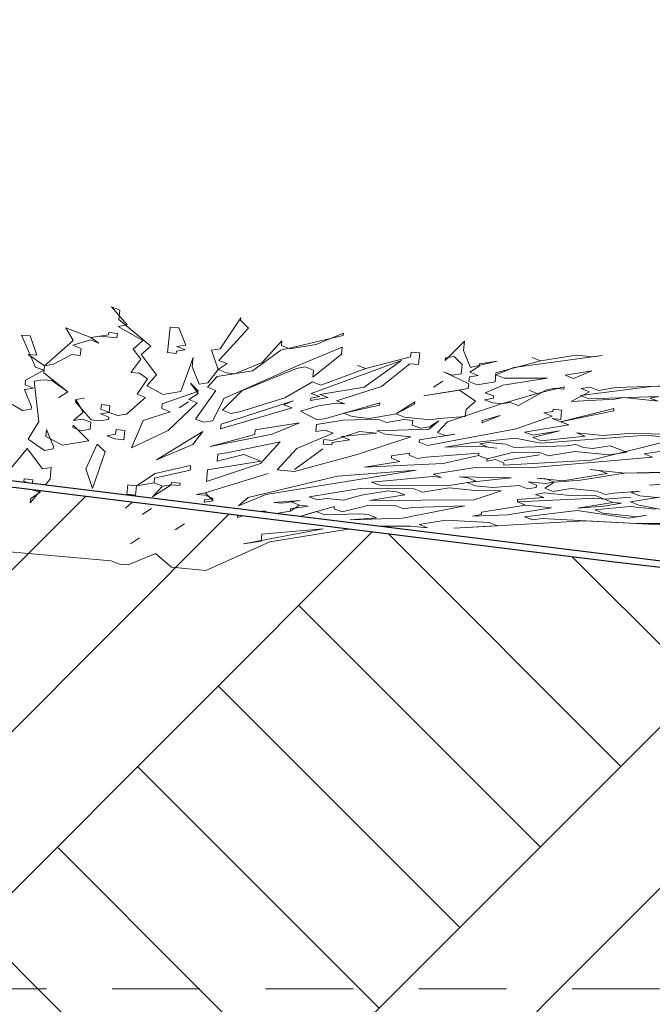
# Model space of a CAD drawing. Header units: millimetres. Extents: x 208545 to 5957542, y -593447 to 257160.
# Tile 55 of 60: x 5949443 to 5950165, y -590275 to -589151. Entities that reach past the tile are written whole.
import ezdxf

# ---------------------------------------------------------------- set-up
doc = ezdxf.new("R2010")
doc.units = ezdxf.units.MM
doc.header["$MEASUREMENT"] = 0
doc.linetypes.add('Przerywana KRÓTKA', pattern=[175, 100, -75])
doc.linetypes.add('Wipeout_Contour', pattern=[1000, 0, -1000])
for name, color, linetype, lineweight in [('Opisy - Etykiety_Nr_pióra__1', 7, 'Continuous', 13), ('Sytuacja - Teren_Nr_pióra__1', 7, 'Continuous', 13), ('Sytuacja - Teren_Nr_pióra__101', 252, 'Continuous', 5), ('Sytuacja - Teren_Nr_pióra__21', 7, 'Continuous', 25), ('Wnętrze - Umeblowanie_Nr_pióra__2', 8, 'Continuous', 13)]:
    doc.layers.add(name, color=color, linetype=linetype, lineweight=lineweight)
doc.layers.add('Sytuacja - Teren', color=7, linetype='Continuous')
doc.layers.add('Wnętrze - Umeblowanie', color=7, linetype='Continuous')
doc.dimstyles.new('STYL_AUTOMATYCZNY__3', dxfattribs={"dimtxt": 0.18, "dimasz": 364.8, "dimexe": 0.18, "dimexo": 0.0625, "dimgap": 0, "dimtad": 0, "dimtih": 1, "dimtoh": 1, "dimdec": 4, "dimzin": 0, "dimdsep": 46, "dimcen": 0.09, "dimadec": 0, "dimazin": 0, "dimtfac": 1, "dimtdec": 4, "dimtmove": 0, "dimatfit": 3, "dimldrblk": 'ARROWHEAD_11', "dimfxl": 1, "dimtolj": 1, "dimtzin": 0, "dimarcsym": 0})
pattern_1 = [(45, (5682170.8, -588257), (-275.77163, 275.77163), []), (45, (5682078.9, -588165.1), (-551.5433, 551.5433), []), (45, (5681986.94, -588073.15), (-551.5433, 551.5433), []), (135, (5681895.02, -587981.22), (91.92388, 91.92388), [390, -390])]

# ---------------------------------------------------------------- blocks, each defined once
blk = doc.blocks.new('Krzewy 27[13]_4', base_point=(5949710.1, -589788))
at = {"layer": 'Wnętrze - Umeblowanie_Nr_pióra__2', "color": 8, "linetype": 'Continuous', "lineweight": 13}
for p, q in [((5949557.4, -589482.3), (5949547.9, -589478.6)), ((5949547.9, -589478.6), (5949565.6, -589499.3)), ((5949556.3, -589492.9), (5949557.4, -589482.3)), ((5949592.8, -589523.6), (5949556.3, -589492.9)), ((5949695.5, -589491.3), (5949672, -589526.4)), ((5949695.2, -589493.9), (5949695.5, -589491.3)), ((5949524.4, -589513.8), (5949495.7, -589502.7)), ((5949495.7, -589502.7), (5949504.2, -589517)), ((5949565.6, -589499.3), (5949555.5, -589500.9)), ((5949555.5, -589500.9), (5949583.6, -589517.2)), ((5949615, -589501.7), (5949611.9, -589530.9)), ((5949624.8, -589502.7), (5949615, -589501.7)), ((5949632.7, -589522.3), (5949624.8, -589502.7)), ((5949670.6, -589539.7), (5949704.2, -589502.9)), ((5949704.2, -589502.9), (5949695.2, -589493.9)), ((5949455.1, -589511.7), (5949445.2, -589510.9)), ((5949445.2, -589510.9), (5949461.3, -589547.5)), ((5949462.7, -589533.9), (5949455.1, -589511.7)), ((5949544.6, -589510.5), (5949524.4, -589513.8)), ((5949524.4, -589513.8), (5949534.5, -589512.1)), ((5949533.6, -589520.1), (5949524.4, -589513.8)), ((5949534.5, -589512.1), (5949554.1, -589514.2)), ((5949544.8, -589507.8), (5949544.6, -589510.5)), ((5949554.7, -589508.9), (5949544.8, -589507.8)), ((5949554.1, -589514.2), (5949554.7, -589508.9)), ((5949741.3, -589528.2), (5949812.5, -589511.5)), ((5949812.8, -589508.8), (5949781.6, -589521.7)), ((5949812.5, -589511.5), (5949812.8, -589508.8)), ((5949504.2, -589517), (5949471.4, -589545.8)), ((5949503.6, -589522.3), (5949524.1, -589516.4)), ((5949513.2, -589526), (5949503.6, -589522.3)), ((5949512.3, -589534), (5949513.2, -589526)), ((5949524.1, -589516.4), (5949533.6, -589520.1)), ((5949583.6, -589517.2), (5949572.6, -589526.8)), ((5949572.6, -589526.8), (5949581.4, -589538.5)), ((5949581.9, -589533.2), (5949592.8, -589523.6)), ((5949622.6, -589524), (5949632.7, -589522.3)), ((5949632.1, -589527.6), (5949622.6, -589524)), ((5949672, -589526.4), (5949661.9, -589528)), ((5949742.4, -589517.6), (5949720, -589542.1)), ((5949741.8, -589522.9), (5949742.4, -589517.6)), ((5949751.4, -589526.6), (5949741.8, -589522.9)), ((5949781.6, -589521.7), (5949751.4, -589526.6)), ((5949811.1, -589524.8), (5949759.2, -589546.2)), ((5949810.3, -589532.7), (5949811.1, -589524.8)), ((5949950.8, -589517.8), (5949928.7, -589539.7)), ((5949949.7, -589528.4), (5949950.8, -589517.8)), ((5949471.4, -589545.8), (5949452.9, -589533.2)), ((5949452.9, -589533.2), (5949462.7, -589533.9)), ((5949481.5, -589544.2), (5949502.5, -589533)), ((5949502.5, -589533), (5949512.3, -589534)), ((5949599.3, -589556.4), (5949581.9, -589533.2)), ((5949611.9, -589530.9), (5949621.7, -589531.9)), ((5949621.7, -589531.9), (5949622, -589529.3)), ((5949622, -589529.3), (5949632.1, -589527.6)), ((5949641.1, -589536.6), (5949627.2, -589575.4)), ((5949640, -589547.2), (5949641.1, -589536.6)), ((5949661.9, -589528), (5949669.5, -589550.3)), ((5949709, -589551.7), (5949741.3, -589528.2)), ((5949777.8, -589558.9), (5949810.3, -589532.7)), ((5949889.4, -589535.6), (5949838.4, -589549.1)), ((5949890, -589530.3), (5949889.4, -589535.6)), ((5949899.8, -589531.3), (5949890, -589530.3)), ((5949898.4, -589544.6), (5949899.8, -589531.3)), ((5949928.7, -589539.7), (5949929, -589537)), ((5949929, -589537), (5949939.1, -589535.4)), ((5949939.1, -589535.4), (5949948.1, -589544.4)), ((5949957.6, -589548), (5949949.7, -589528.4)), ((5950007.3, -589547.8), (5950108, -589534.1)), ((5950037.8, -589540.3), (5950028.3, -589536.6)), ((5950028.3, -589536.6), (5950037.8, -589540.3)), ((5950078.2, -589533.7), (5950037.8, -589540.3)), ((5950097.9, -589535.8), (5950078.2, -589533.7)), ((5950108, -589534.1), (5950097.9, -589535.8)), ((5949461.3, -589547.5), (5949470.8, -589551.1)), ((5949470.6, -589553.8), (5949471.4, -589545.8)), ((5949471.4, -589545.8), (5949481.5, -589544.2)), ((5949581.4, -589538.5), (5949569.9, -589553.4)), ((5949647.9, -589566.9), (5949640, -589547.2)), ((5949669.5, -589550.3), (5949680.1, -589543.4)), ((5949680.1, -589543.4), (5949670.6, -589539.7)), ((5949759.2, -589546.2), (5949676, -589583.2)), ((5949720, -589542.1), (5949688.8, -589555)), ((5949696.7, -589574.6), (5949759, -589548.9)), ((5949759, -589548.9), (5949769.1, -589547.2)), ((5949769.1, -589547.2), (5949778.6, -589550.9)), ((5949879, -589539.9), (5949775.9, -589577.5)), ((5949838.4, -589549.1), (5949786.8, -589567.9)), ((5949838.4, -589549.1), (5949828.8, -589545.4)), ((5949828.8, -589545.4), (5949838.4, -589549.1)), ((5949836.2, -589570.3), (5949879, -589539.9)), ((5949856.1, -589569.7), (5949888.6, -589543.5)), ((5949888.6, -589543.5), (5949898.4, -589544.6)), ((5949948.1, -589544.4), (5949947, -589555)), ((5949957, -589553.3), (5949967.7, -589546.4)), ((5949988.2, -589540.5), (5949957.6, -589548)), ((5949967.7, -589546.4), (5949968, -589543.7)), ((5949968, -589543.7), (5949988.2, -589540.5)), ((5949986.5, -589556.4), (5950007.3, -589547.8)), ((5950037.8, -589540.3), (5949986.8, -589553.8)), ((5949470.8, -589551.1), (5949449.8, -589562.4)), ((5949498.1, -589575.5), (5949470.6, -589553.8)), ((5949569.9, -589553.4), (5949579.7, -589554.4)), ((5949589, -589560.7), (5949577.2, -589578.3)), ((5949579.7, -589554.4), (5949589, -589560.7)), ((5949588.1, -589568.7), (5949599.3, -589556.4)), ((5949657.4, -589570.5), (5949668.6, -589558.3)), ((5949669.5, -589550.3), (5949658, -589565.2)), ((5949668.6, -589558.3), (5949709, -589551.7)), ((5949679, -589554), (5949669.5, -589550.3)), ((5949688.8, -589555), (5949679, -589554)), ((5949778.6, -589550.9), (5949777.8, -589558.9)), ((5949936.9, -589556.6), (5949927.3, -589552.9)), ((5949927.3, -589552.9), (5949955.7, -589566.6)), ((5949947, -589555), (5949936.9, -589556.6)), ((5949955.9, -589564), (5949956.5, -589558.7)), ((5949956.5, -589558.7), (5949966.6, -589557)), ((5949966.6, -589557), (5949957, -589553.3)), ((5949986.8, -589553.8), (5949985.7, -589564.4)), ((5949996.1, -589560.1), (5949986.5, -589556.4)), ((5949995.2, -589568.1), (5950045.7, -589559.9)), ((5950045.7, -589559.9), (5949996.1, -589560.1)), ((5950096.2, -589551.7), (5950065.9, -589556.6)), ((5950065.9, -589556.6), (5950075.5, -589560.3)), ((5950075.5, -589560.3), (5950096.2, -589551.7)), ((5949458.8, -589571.4), (5949448.7, -589573)), ((5949449.8, -589562.4), (5949449.3, -589567.7)), ((5949449.3, -589567.7), (5949458.8, -589571.4)), ((5949459.6, -589563.4), (5949469.7, -589561.8)), ((5949464.8, -589609.6), (5949459.6, -589563.4)), ((5949469.7, -589561.8), (5949479.6, -589562.8)), ((5949479.6, -589562.8), (5949498.1, -589575.5)), ((5949607, -589578.7), (5949588.1, -589568.7)), ((5949646.8, -589577.5), (5949638.1, -589565.8)), ((5949638.1, -589565.8), (5949647.1, -589574.8)), ((5949658, -589565.2), (5949647.9, -589566.9)), ((5949667, -589574.2), (5949657.4, -589570.5)), ((5949777.2, -589564.2), (5949745.6, -589582.4)), ((5949786.8, -589567.9), (5949777.2, -589564.2)), ((5949785.7, -589578.5), (5949836.2, -589570.3)), ((5949804.8, -589585.8), (5949856.1, -589569.7)), ((5949955.1, -589571.9), (5949904.6, -589580.1)), ((5949926.2, -589563.6), (5949915.6, -589570.5)), ((5949915.6, -589570.5), (5949926.2, -589563.6)), ((5949955.7, -589566.6), (5949955.1, -589571.9)), ((5949965.5, -589567.6), (5949955.9, -589564)), ((5949985.7, -589564.4), (5949965.5, -589567.6)), ((5949974.5, -589576.6), (5949995.2, -589568.1)), ((5950064.5, -589569.9), (5950034, -589577.4)), ((5950044.3, -589573.2), (5950054.4, -589571.5)), ((5950054.4, -589571.5), (5950064.3, -589572.5)), ((5950064.3, -589572.5), (5950064.5, -589569.9)), ((5950083.3, -589579.9), (5950163.8, -589569.5)), ((5950094.3, -589570.3), (5950084.2, -589571.9)), ((5950084.2, -589571.9), (5950093.7, -589575.6)), ((5950103.8, -589574), (5950094.3, -589570.3)), ((5950124, -589570.7), (5950103.8, -589574)), ((5950183.8, -589568.8), (5950124, -589570.7)), ((5950163.8, -589569.5), (5950183.8, -589568.8)), ((5949446.2, -589596.9), (5949418.2, -589580.6)), ((5949448.7, -589573), (5949456.6, -589592.6)), ((5949498.1, -589575.5), (5949487.5, -589582.4)), ((5949487.5, -589582.4), (5949498.1, -589575.5)), ((5949507.1, -589584.4), (5949517.2, -589582.8)), ((5949517.2, -589582.8), (5949507.1, -589584.4)), ((5949586.8, -589582), (5949564.9, -589601.2)), ((5949577.2, -589578.3), (5949586.8, -589582)), ((5949647.1, -589574.8), (5949605.9, -589589.3)), ((5949627.2, -589575.4), (5949607, -589578.7)), ((5949636.1, -589584.4), (5949646.8, -589577.5)), ((5949643.8, -589606.7), (5949667, -589574.2)), ((5949676, -589583.2), (5949663.4, -589608.7)), ((5949674.6, -589596.5), (5949696.7, -589574.6)), ((5949745.6, -589582.4), (5949694.2, -589598.5)), ((5949775, -589585.4), (5949795.2, -589582.2)), ((5949775.3, -589582.8), (5949775, -589585.4)), ((5949785.4, -589581.1), (5949775.3, -589582.8)), ((5949775.9, -589577.5), (5949785.4, -589581.1)), ((5949795.2, -589582.2), (5949785.7, -589578.5)), ((5949904.6, -589580.1), (5949945, -589573.6)), ((5949945, -589573.6), (5949963.6, -589586.2)), ((5949973.7, -589584.6), (5949983.8, -589583)), ((5949984, -589580.3), (5949974.5, -589576.6)), ((5949983.8, -589583), (5949984, -589580.3)), ((5950034, -589577.4), (5949993, -589589.3)), ((5950012.7, -589591.3), (5950044.3, -589573.2)), ((5950034, -589577.4), (5950024.4, -589573.8)), ((5950024.4, -589573.8), (5950034, -589577.4)), ((5950093.7, -589575.6), (5950072.7, -589586.8)), ((5950092.9, -589583.6), (5950083.3, -589579.9)), ((5950172.6, -589581.1), (5950092.9, -589583.6)), ((5950122.6, -589584), (5950132.7, -589582.3)), ((5950132.7, -589582.3), (5950172, -589586.4)), ((5950162.5, -589582.7), (5950172.6, -589581.1)), ((5950172, -589586.4), (5950162.5, -589582.7)), ((5949456.6, -589592.6), (5949456.3, -589595.3)), ((5949506.8, -589587.1), (5949507.1, -589584.4)), ((5949524.5, -589607.7), (5949506.8, -589587.1)), ((5949507.1, -589584.4), (5949515.5, -589598.7)), ((5949536.3, -589590.2), (5949535.7, -589595.5)), ((5949546.1, -589591.2), (5949536.3, -589590.2)), ((5949545.3, -589599.1), (5949546.1, -589591.2)), ((5949605.9, -589589.3), (5949605.3, -589594.6)), ((5949612.6, -589619.6), (5949645.7, -589588.1)), ((5949625.2, -589594), (5949635.9, -589587.1)), ((5949635.9, -589587.1), (5949625.2, -589594)), ((5949645.7, -589588.1), (5949636.1, -589584.4)), ((5949672.4, -589617.7), (5949754.3, -589594)), ((5949755.1, -589586), (5949673, -589612.4)), ((5949744.7, -589590.3), (5949755.1, -589586)), ((5949754.3, -589594), (5949744.7, -589590.3)), ((5949763.8, -589597.7), (5949784.3, -589591.8)), ((5949784.3, -589591.8), (5949804.5, -589588.5)), ((5949854.1, -589588.3), (5949792.7, -589606.1)), ((5949804.5, -589588.5), (5949814.3, -589589.5)), ((5949814.3, -589589.5), (5949804.8, -589585.8)), ((5949813.2, -589600.1), (5949853.9, -589590.9)), ((5949853.9, -589590.9), (5949854.1, -589588.3)), ((5949894, -589587.1), (5949872.7, -589600.9)), ((5949872.7, -589600.9), (5949893.7, -589589.7)), ((5949893.7, -589589.7), (5949894, -589587.1)), ((5949931.3, -589609.7), (5949993, -589589.3)), ((5949963.6, -589586.2), (5949952.6, -589595.8)), ((5949983.2, -589588.3), (5949973.7, -589584.6)), ((5949993, -589589.3), (5949983.2, -589588.3)), ((5949993, -589589.3), (5950003.1, -589587.7)), ((5950003.1, -589587.7), (5950012.7, -589591.3)), ((5950121.5, -589594.6), (5950060.4, -589609.7)), ((5950072.7, -589586.8), (5950122.6, -589584)), ((5950121.3, -589597.2), (5950121.5, -589594.6)), ((5949456.3, -589595.3), (5949446.2, -589596.9)), ((5949515.5, -589598.7), (5949504.6, -589608.3)), ((5949545.3, -589599.1), (5949535.2, -589600.8)), ((5949535.2, -589600.8), (5949544.7, -589604.5)), ((5949535.7, -589595.5), (5949545.3, -589599.1)), ((5949544.7, -589604.5), (5949544.4, -589607.1)), ((5949554.8, -589602.8), (5949545.3, -589599.1)), ((5949564.9, -589601.2), (5949554.8, -589602.8)), ((5949614.9, -589598.3), (5949584, -589608.5)), ((5949605.3, -589594.6), (5949614.9, -589598.3)), ((5949684.2, -589600.2), (5949674.6, -589596.5)), ((5949694.2, -589598.5), (5949684.2, -589600.2)), ((5949782.6, -589607.7), (5949763.8, -589597.7)), ((5949822.8, -589603.8), (5949813.2, -589600.1)), ((5949842.4, -589605.9), (5949822.8, -589603.8)), ((5949872.7, -589600.9), (5949842.4, -589605.9)), ((5949882.2, -589604.6), (5949872.7, -589600.9)), ((5949911.7, -589607.7), (5949882.2, -589604.6)), ((5949951.8, -589603.8), (5949921.8, -589606.1)), ((5949952.6, -589595.8), (5949951.8, -589603.8)), ((5949970.9, -589611.2), (5949991.6, -589602.6)), ((5949991.6, -589602.6), (5949971.2, -589608.5)), ((5950051.1, -589603.4), (5950009.9, -589617.9)), ((5950051.7, -589598.1), (5950041.6, -589599.7)), ((5950041.6, -589599.7), (5950051.1, -589603.4)), ((5950052, -589595.4), (5950051.7, -589598.1)), ((5950061.8, -589596.4), (5950052, -589595.4)), ((5950060.4, -589609.7), (5950121.3, -589597.2)), ((5950060.7, -589607.1), (5950061.8, -589596.4)), ((5949452.7, -589629.8), (5949464.8, -589609.6)), ((5949503.8, -589616.3), (5949504.1, -589613.6)), ((5949513.3, -589620), (5949503.8, -589616.3)), ((5949504.1, -589613.6), (5949522, -589631.6)), ((5949504.6, -589608.3), (5949514.7, -589606.7)), ((5949514.7, -589606.7), (5949524.3, -589610.4)), ((5949524.3, -589610.4), (5949523.4, -589618.3)), ((5949534.3, -589608.7), (5949524.5, -589607.7)), ((5949544.4, -589607.1), (5949534.3, -589608.7)), ((5949584, -589608.5), (5949570.9, -589639.4)), ((5949653.3, -589610.4), (5949643.8, -589606.7)), ((5949663.4, -589608.7), (5949653.3, -589610.4)), ((5949673, -589612.4), (5949672.4, -589617.7)), ((5949762.4, -589611), (5949712, -589619.1)), ((5949731.3, -589623.8), (5949762.4, -589611)), ((5949782.1, -589613), (5949781.3, -589621)), ((5949812.4, -589608.1), (5949782.1, -589613)), ((5949792.7, -589606.1), (5949782.6, -589607.7)), ((5949852.2, -589606.9), (5949812.4, -589608.1)), ((5949861.8, -589610.6), (5949852.2, -589606.9)), ((5949882, -589607.3), (5949861.8, -589610.6)), ((5949891.8, -589608.3), (5949882, -589607.3)), ((5949891.2, -589613.6), (5949891.8, -589608.3)), ((5949900.8, -589617.3), (5949891.2, -589613.6)), ((5949910.9, -589615.7), (5949900.8, -589617.3)), ((5949910.6, -589618.3), (5949921.5, -589608.7)), ((5949921.5, -589608.7), (5949910.9, -589615.7)), ((5949921.8, -589606.1), (5949911.7, -589607.7)), ((5949920.1, -589622), (5949931.3, -589609.7)), ((5949971.2, -589608.5), (5949970.9, -589611.2)), ((5950019.5, -589621.6), (5950069.9, -589613.4)), ((5950060.4, -589609.7), (5950050.8, -589606)), ((5950050.8, -589606), (5950060.7, -589607.1)), ((5950069.9, -589613.4), (5950060.4, -589609.7)), ((5949472.9, -589626.5), (5949473.8, -589618.6)), ((5949491.8, -589636.5), (5949472.9, -589626.5)), ((5949473.8, -589618.6), (5949481.7, -589638.2)), ((5949523.4, -589618.3), (5949513.3, -589620)), ((5949552.6, -589624.1), (5949542.5, -589625.7)), ((5949542.5, -589625.7), (5949552.1, -589629.4)), ((5949553.2, -589618.8), (5949552.6, -589624.1)), ((5949563, -589619.8), (5949553.2, -589618.8)), ((5949561.9, -589630.4), (5949563, -589619.8)), ((5949570.9, -589639.4), (5949612.6, -589619.6)), ((5949652.2, -589621), (5949599.2, -589653.1)), ((5949640.7, -589635.9), (5949652.2, -589621)), ((5949660.4, -589637.9), (5949731.3, -589623.8)), ((5949711.4, -589624.5), (5949660.4, -589637.9)), ((5949712, -589619.1), (5949711.4, -589624.5)), ((5949800.9, -589623), (5949759.4, -589640.2)), ((5949781.3, -589621), (5949791.4, -589619.3)), ((5949791.4, -589619.3), (5949800.9, -589623)), ((5949830.9, -589620.8), (5949800.1, -589631)), ((5949810.4, -589626.7), (5949850.6, -589622.8)), ((5949820, -589630.4), (5949810.4, -589626.7)), ((5949828.2, -589647.3), (5949889.8, -589626.9)), ((5949850.6, -589622.8), (5949830.9, -589620.8)), ((5949850.8, -589620.2), (5949910.6, -589618.3)), ((5949860.4, -589623.8), (5949850.8, -589620.2)), ((5949889.8, -589626.9), (5949860.4, -589623.8)), ((5949899.4, -589630.6), (5949939.8, -589624)), ((5950009.9, -589617.9), (5949908.7, -589636.9)), ((5949929.7, -589625.7), (5949920.1, -589622)), ((5949939.8, -589624), (5949929.7, -589625.7)), ((5950029, -589625.2), (5950019.5, -589621.6)), ((5950028.7, -589627.9), (5950059.3, -589620.3)), ((5950038.3, -589631.6), (5950028.7, -589627.9)), ((5950059.3, -589620.3), (5950029, -589625.2)), ((5950158.1, -589625.2), (5950038, -589634.2)), ((5950088.5, -589626.1), (5950038.3, -589631.6)), ((5950108.4, -589625.4), (5950078.9, -589622.4)), ((5950078.9, -589622.4), (5950088.5, -589626.1)), ((5950138.4, -589623.2), (5950108.4, -589625.4)), ((5950197.9, -589624), (5950138.4, -589623.2)), ((5950187.5, -589628.3), (5950158.1, -589625.2)), ((5949471.3, -589642.5), (5949452.7, -589629.8)), ((5949481.7, -589638.2), (5949481.4, -589640.8)), ((5949522, -589631.6), (5949491.8, -589636.5)), ((5949531.6, -589635.3), (5949518.7, -589663.5)), ((5949540.6, -589644.3), (5949531.6, -589635.3)), ((5949552.1, -589629.4), (5949561.9, -589630.4)), ((5949599.2, -589653.1), (5949640.7, -589635.9)), ((5949740.3, -589632.8), (5949679.5, -589645.3)), ((5949717.9, -589657.3), (5949740.3, -589632.8)), ((5949790.3, -589630), (5949789.7, -589635.3)), ((5949789.7, -589635.3), (5949799.5, -589636.3)), ((5949800.1, -589631), (5949790.3, -589630)), ((5949799.5, -589636.3), (5949799.8, -589633.6)), ((5949799.8, -589633.6), (5949820, -589630.4)), ((5949899.1, -589633.2), (5949899.4, -589630.6)), ((5949908.7, -589636.9), (5949899.1, -589633.2)), ((5949958.6, -589634), (5949928.3, -589638.9)), ((5949928.3, -589638.9), (5949968.1, -589637.7)), ((5950008.8, -589628.5), (5949958.6, -589634)), ((5949968.1, -589637.7), (5949987.8, -589639.8)), ((5949968.4, -589635.1), (5949978.5, -589633.4)), ((5949978, -589638.7), (5949968.4, -589635.1)), ((5949987.8, -589639.8), (5949978, -589638.7)), ((5949978.5, -589633.4), (5949998.2, -589635.5)), ((5949998.2, -589635.5), (5950007.7, -589639.1)), ((5950007.7, -589639.1), (5950067.5, -589637.3)), ((5950038, -589634.2), (5950008.8, -589628.5)), ((5950067.5, -589637.3), (5950077.6, -589635.7)), ((5950077.6, -589635.7), (5950087.1, -589639.3)), ((5950087.1, -589639.3), (5950096.9, -589640.4)), ((5950095.5, -589653.6), (5950187.2, -589630.9)), ((5950096.9, -589640.4), (5950117.1, -589637.1)), ((5950117.1, -589637.1), (5950136.2, -589644.4)), ((5950155.8, -589646.5), (5950206.3, -589638.3)), ((5949451.6, -589640.4), (5949429, -589667.6)), ((5949469.1, -589663.7), (5949451.6, -589640.4)), ((5949481.4, -589640.8), (5949471.3, -589642.5)), ((5949526.3, -589685.8), (5949540.6, -589644.3)), ((5949669.4, -589646.9), (5949668.5, -589654.9)), ((5949668.5, -589654.9), (5949699.1, -589647.3)), ((5949679.5, -589645.3), (5949669.4, -589646.9)), ((5949699.1, -589647.3), (5949718.2, -589654.7)), ((5949759.4, -589640.2), (5949737, -589664.7)), ((5949756.7, -589666.7), (5949828.2, -589647.3)), ((5949789.1, -589640.6), (5949756.9, -589664.1)), ((5949756.9, -589664.1), (5949789.1, -589640.6)), ((5949867.7, -589648.8), (5949867.4, -589651.4)), ((5949887.9, -589645.5), (5949867.7, -589648.8)), ((5949887.6, -589648.1), (5949887.9, -589645.5)), ((5949897.2, -589651.8), (5949887.6, -589648.1)), ((5949907.3, -589650.2), (5949897.2, -589651.8)), ((5949967.3, -589645.7), (5949907.3, -589650.2)), ((5949926.4, -589657.5), (5949967, -589648.3)), ((5949967, -589648.3), (5949967.3, -589645.7)), ((5949976.6, -589652), (5949967, -589648.3)), ((5949967, -589648.3), (5949976.6, -589652)), ((5950007.1, -589644.4), (5949976.6, -589652)), ((5950036.6, -589647.5), (5949996.2, -589654)), ((5949996.2, -589654), (5950036.6, -589647.5)), ((5950036.9, -589644.9), (5950007.1, -589644.4)), ((5950025.1, -589662.4), (5950165.4, -589650.2)), ((5950046.4, -589648.5), (5950036.9, -589644.9)), ((5950076.7, -589643.6), (5950046.4, -589648.5)), ((5950116, -589647.7), (5950076.7, -589643.6)), ((5950136.2, -589644.4), (5950116, -589647.7)), ((5950165.4, -589650.2), (5950155.8, -589646.5)), ((5949638.2, -589659.8), (5949597.6, -589669)), ((5949637.7, -589665.1), (5949638.2, -589659.8)), ((5949656.2, -589677.8), (5949717.9, -589657.3)), ((5949718.2, -589654.7), (5949657.6, -589664.5)), ((5949877, -589655.1), (5949836.6, -589661.6)), ((5949836.6, -589661.6), (5949926.4, -589657.5)), ((5949867.4, -589651.4), (5949877, -589655.1)), ((5949915.2, -589669.8), (5949965.7, -589661.6)), ((5949965.7, -589661.6), (5950025.1, -589662.4)), ((5949976.6, -589652), (5949976.3, -589654.7)), ((5949976.3, -589654.7), (5949986.4, -589653)), ((5949986.4, -589653), (5949995.9, -589656.7)), ((5949995.7, -589659.4), (5950095.5, -589653.6)), ((5949995.9, -589656.7), (5949995.7, -589659.4)), ((5949479.2, -589662.1), (5949469.1, -589663.7)), ((5949477.8, -589675.3), (5949479.2, -589662.1)), ((5949518.7, -589663.5), (5949526.3, -589685.8)), ((5949597.6, -589669), (5949576.3, -589682.9)), ((5949597, -589674.3), (5949637.7, -589665.1)), ((5949654.9, -589691.1), (5949726.6, -589669)), ((5949726.6, -589669), (5949654.9, -589691.1)), ((5949657.6, -589664.5), (5949656.2, -589677.8)), ((5949805.8, -589671.8), (5949704, -589696.2)), ((5949724.2, -589692.9), (5949865.5, -589670)), ((5949737, -589664.7), (5949756.7, -589666.7)), ((5949895.8, -589665.1), (5949805.8, -589671.8)), ((5949844.8, -589678.6), (5949914.9, -589672.4)), ((5949865.5, -589670), (5949895.8, -589665.1)), ((5949914.9, -589672.4), (5949924.7, -589673.5)), ((5949924.7, -589673.5), (5949915.2, -589669.8)), ((5950004.1, -589673.7), (5949944.6, -589672.8)), ((5949944.6, -589672.8), (5949954.5, -589673.9)), ((5950113.8, -589668.9), (5950063.3, -589677.1)), ((5950083.2, -589676.5), (5950133.7, -589668.3)), ((5950133.7, -589668.3), (5950094.4, -589664.3)), ((5950094.4, -589664.3), (5950104.3, -589665.3)), ((5950104.3, -589665.3), (5950113.8, -589668.9)), ((5950283, -589665.1), (5950133.7, -589668.3)), ((5950133.7, -589668.3), (5950253, -589667.3)), ((5949437.4, -589681.9), (5949466.3, -589690.3)), ((5949448.1, -589674.9), (5949447.8, -589677.6)), ((5949447.8, -589677.6), (5949457.3, -589681.3)), ((5949457.9, -589676), (5949448.1, -589674.9)), ((5949455.1, -589702.5), (5949477.8, -589675.3)), ((5949457.3, -589681.3), (5949457.9, -589676)), ((5949566.5, -589681.9), (5949565.4, -589692.5)), ((5949576.3, -589682.9), (5949566.5, -589681.9)), ((5949575.2, -589693.5), (5949576.3, -589682.9)), ((5949576.3, -589682.9), (5949596.5, -589679.6)), ((5949594.8, -589695.6), (5949616.1, -589681.7)), ((5949606, -589683.3), (5949594.8, -589695.6)), ((5949596.5, -589679.6), (5949597, -589674.3)), ((5949596.5, -589679.6), (5949606, -589683.3)), ((5949606, -589683.3), (5949596.5, -589679.6)), ((5949616.1, -589681.7), (5949606, -589683.3)), ((5949616.4, -589679), (5949616.1, -589681.7)), ((5949616.1, -589681.7), (5949625.9, -589682.7)), ((5949626.2, -589680), (5949616.4, -589679)), ((5949625.9, -589682.7), (5949626.2, -589680)), ((5949854.3, -589682.3), (5949844.8, -589678.6)), ((5949933.7, -589682.4), (5949854.3, -589682.3)), ((5949964, -589677.5), (5949933.7, -589682.4)), ((5949953.9, -589679.2), (5950004.1, -589673.7)), ((5949963.4, -589682.9), (5949953.9, -589679.2)), ((5949954.5, -589673.9), (5949964, -589677.5)), ((5949983.1, -589684.9), (5949963.4, -589682.9)), ((5950013.1, -589682.6), (5949983.1, -589684.9)), ((5950022.7, -589686.3), (5950013.1, -589682.6)), ((5950043.1, -589680.4), (5950023.5, -589678.4)), ((5950023.5, -589678.4), (5950033, -589682)), ((5950033, -589682), (5950032.7, -589684.7)), ((5950063.3, -589677.1), (5950033.9, -589674.1)), ((5950033.9, -589674.1), (5950043.7, -589675.1)), ((5950042.6, -589685.7), (5950053.2, -589678.8)), ((5950053.2, -589678.8), (5950043.1, -589680.4)), ((5950043.7, -589675.1), (5950053.2, -589678.8)), ((5950053.2, -589678.8), (5950083.2, -589676.5)), ((5950212, -589679.2), (5950162.1, -589682)), ((5950162.1, -589682), (5950212, -589679.2)), ((5949466.3, -589690.3), (5949455.7, -589697.2)), ((5949565.4, -589692.5), (5949575.2, -589693.5)), ((5949654.9, -589691.1), (5949644.8, -589692.7)), ((5949644.8, -589692.7), (5949654.6, -589693.7)), ((5949654.6, -589693.7), (5949664.1, -589697.4)), ((5949663.8, -589700), (5949654.9, -589691.1)), ((5949693, -589705.8), (5949724.2, -589692.9)), ((5949834.1, -589685.5), (5949773.5, -589695.3)), ((5949773.5, -589695.3), (5949783.1, -589699)), ((5949812.8, -589699.4), (5949833.3, -589693.5)), ((5949833.3, -589693.5), (5949863.6, -589688.6)), ((5949893.6, -589686.3), (5949834.1, -589685.5)), ((5949882.9, -589693.3), (5949842.6, -589699.8)), ((5949863.6, -589688.6), (5949873.4, -589689.6)), ((5949873.4, -589689.6), (5949882.9, -589693.3)), ((5949903.1, -589690), (5949893.6, -589686.3)), ((5949933.4, -589685.1), (5949903.1, -589690)), ((5949962.9, -589688.2), (5949933.4, -589685.1)), ((5949961.8, -589698.8), (5949992.6, -589688.6)), ((5949992.6, -589688.6), (5949962.9, -589688.2)), ((5950032.7, -589684.7), (5950022.7, -589686.3)), ((5950042, -589691), (5950031.9, -589692.7)), ((5950031.9, -589692.7), (5950041.5, -589696.3)), ((5950071.5, -589694.1), (5950042, -589691)), ((5950052.1, -589689.4), (5950042.6, -589685.7)), ((5950072.3, -589686.1), (5950052.1, -589689.4)), ((5950101.2, -589694.5), (5950071.5, -589694.1)), ((5950101.8, -589689.2), (5950072.3, -589686.1)), ((5950110.8, -589698.2), (5950101.2, -589694.5)), ((5950111.3, -589692.8), (5950101.8, -589689.2)), ((5950121.4, -589691.2), (5950111.3, -589692.8)), ((5950151.4, -589689), (5950121.4, -589691.2)), ((5950140.2, -589701.2), (5950180.6, -589694.7)), ((5950141.3, -589690.6), (5950151.4, -589689)), ((5950150.9, -589694.3), (5950141.3, -589690.6)), ((5950170.5, -589696.3), (5950150.9, -589694.3)), ((5949455.7, -589697.2), (5949455.1, -589702.5)), ((5949574.6, -589698.8), (5949563.7, -589708.4)), ((5949563.7, -589708.4), (5949574.6, -589698.8)), ((5949654, -589699), (5949653.7, -589701.7)), ((5949653.7, -589701.7), (5949663.8, -589700)), ((5949664.1, -589697.4), (5949654, -589699)), ((5949704, -589696.2), (5949693, -589705.8)), ((5949763.2, -589699.6), (5949733.1, -589701.9)), ((5949733.1, -589701.9), (5949743, -589702.9)), ((5949743, -589702.9), (5949753.1, -589701.3)), ((5949762.6, -589704.9), (5949752, -589711.9)), ((5949752.2, -589709.2), (5949772.4, -589706)), ((5949753.1, -589701.3), (5949763.2, -589699.6)), ((5949753.1, -589701.3), (5949762.6, -589704.9)), ((5949762.6, -589704.9), (5949753.1, -589701.3)), ((5949802.2, -589706.4), (5949761.2, -589718.2)), ((5949772.4, -589706), (5949762.6, -589704.9)), ((5949783.1, -589699), (5949793.2, -589697.4)), ((5949793.2, -589697.4), (5949812.8, -589699.4)), ((5949801.9, -589709), (5949802.2, -589706.4)), ((5949842, -589705.1), (5949811.4, -589712.7)), ((5949871.7, -589705.5), (5949842, -589705.1)), ((5949842.6, -589699.8), (5949961.8, -589698.8)), ((5949881.3, -589709.2), (5949871.7, -589705.5)), ((5949880.2, -589719.8), (5949951.1, -589705.7)), ((5949951.1, -589705.7), (5949891.4, -589707.6)), ((5950020.7, -589704.9), (5949970.2, -589713.1)), ((5950011.2, -589701.2), (5950100.9, -589697.1)), ((5950011.4, -589698.6), (5950011.2, -589701.2)), ((5950011.2, -589701.2), (5950020.7, -589704.9)), ((5950020.7, -589704.9), (5950011.2, -589701.2)), ((5950041.5, -589696.3), (5950011.4, -589698.6)), ((5950050.2, -589708), (5950020.7, -589704.9)), ((5950120.3, -589701.8), (5950079.9, -589708.4)), ((5950079.9, -589708.4), (5950109.9, -589706.1)), ((5950099.6, -589710.4), (5950139.7, -589706.5)), ((5950100.9, -589697.1), (5950110.8, -589698.2)), ((5950109.9, -589706.1), (5950130.1, -589702.9)), ((5950110.8, -589698.2), (5950140.8, -589695.9)), ((5950140.8, -589695.9), (5950110.8, -589698.2)), ((5950110.8, -589698.2), (5950120.3, -589701.8)), ((5950120.3, -589701.8), (5950110.8, -589698.2)), ((5950130.1, -589702.9), (5950120.3, -589701.8)), ((5950139.7, -589706.5), (5950169.1, -589709.6)), ((5950149.8, -589704.9), (5950140.2, -589701.2)), ((5950208.2, -589716.3), (5950149.8, -589704.9)), ((5949593.4, -589708.8), (5949582.8, -589715.8)), ((5949582.8, -589715.8), (5949593.4, -589708.8)), ((5949691.7, -589719), (5949712.1, -589713.1)), ((5949691.9, -589716.4), (5949691.7, -589719)), ((5949722.2, -589711.5), (5949691.9, -589716.4)), ((5949712.1, -589713.1), (5949721.7, -589716.8)), ((5949721.7, -589716.8), (5949752, -589711.9)), ((5949731.8, -589715.2), (5949722.2, -589711.5)), ((5949752, -589711.9), (5949731.8, -589715.2)), ((5949752, -589711.9), (5949752.2, -589709.2)), ((5949761.2, -589718.2), (5949781.7, -589712.3)), ((5949781.7, -589712.3), (5949791.2, -589716)), ((5949791.2, -589716), (5949831.1, -589714.7)), ((5949811.4, -589712.7), (5949801.9, -589709)), ((5949831.1, -589714.7), (5949840.9, -589715.8)), ((5949840.9, -589715.8), (5949850.4, -589719.4)), ((5949891.4, -589707.6), (5949881.3, -589709.2)), ((5949970, -589715.7), (5949959.9, -589717.4)), ((5949959.9, -589717.4), (5949999.7, -589716.1)), ((5949970.2, -589713.1), (5949970, -589715.7)), ((5949999.7, -589716.1), (5950050.2, -589708)), ((5950019.3, -589718.2), (5950079.6, -589711)), ((5950028.9, -589721.9), (5950019.3, -589718.2)), ((5950079.6, -589711), (5950138.3, -589719.8)), ((5950109.1, -589714.1), (5950099.6, -589710.4)), ((5950148.4, -589718.2), (5950109.1, -589714.1)), ((5950138.3, -589719.8), (5950158.5, -589716.5)), ((5950158.5, -589716.5), (5950148.4, -589718.2)), ((5949620.7, -589733.1), (5949631.3, -589726.2)), ((5949631.3, -589726.2), (5949620.7, -589733.1)), ((5949728.5, -589747), (5949839.5, -589729)), ((5949850.4, -589719.4), (5949820.4, -589721.7)), ((5949820.4, -589721.7), (5949880.2, -589719.8)), ((5949839.5, -589729), (5949889.2, -589728.8)), ((5949889.2, -589728.8), (5949908.8, -589730.9)), ((5949899.3, -589727.2), (5949929.6, -589722.3)), ((5949908.8, -589730.9), (5949899.3, -589727.2)), ((5949929.6, -589722.3), (5949979, -589724.7)), ((5949938.6, -589731.3), (5950088.4, -589722.7)), ((5949988.5, -589728.4), (5949938.6, -589731.3)), ((5949979, -589724.7), (5949988.5, -589728.4)), ((5950039, -589720.2), (5950028.9, -589721.9)), ((5950147.6, -589726.1), (5950039, -589720.2)), ((5950088.4, -589722.7), (5950305.5, -589734.5)), ((5950197.2, -589725.9), (5950147.6, -589726.1)), ((5949698.4, -589749.3), (5949789.6, -589731.9)), ((5949719.5, -589738), (5949718.6, -589746)), ((5949789.6, -589731.9), (5949719.5, -589738)), ((5949580, -589742.3), (5949569.4, -589749.3)), ((5949569.4, -589749.3), (5949580, -589742.3)), ((5949655.6, -589779.7), (5949728.5, -589747)), ((5949718.6, -589746), (5949698.4, -589749.3)), ((5949380.3, -589753.8), (5949547.5, -589768.5)), ((5949566.9, -589773.2), (5949598, -589760.3)), ((5949598, -589760.3), (5949616.3, -589775.6)), ((5949547.5, -589768.5), (5949557.1, -589772.2)), ((5949557.1, -589772.2), (5949566.9, -589773.2)), ((5949616.3, -589775.6), (5949655.6, -589779.7))]:
    blk.add_line(p, q, dxfattribs=at)
blk = doc.blocks.new('ARROWHEAD_11')
at = {"color": 0, "linetype": 'Continuous', "lineweight": 0}
blk.add_line((0, 0), (-1, 0), dxfattribs=at)
at = {"color": 0, "linetype": 'Continuous', "lineweight": 0, "const_width": 0.25, "flags": 128}
blk.add_lwpolyline([(-0.125, 0, 1), (0.125, 0, 1)], format="xyb", close=True, dxfattribs=at)

msp = doc.modelspace()

# ---------------------------------------------------------------- hatches: boundary and pattern name
at = {"layer": 'Sytuacja - Teren_Nr_pióra__101', "linetype": 'Continuous', "lineweight": 5}
h = msp.add_hatch(dxfattribs=at)
h.set_pattern_fill('Grunt_0004', color=252, style=0, pattern_type=2)
h.set_pattern_definition(pattern_1)
h.paths.add_polyline_path([(5927094.113, -589956.995), (5928444.349, -589956.995), (5928744.349, -590256.995), (5951398.605, -590256.995), (5951698.605, -589956.995), (5953782.133, -589956.995), (5953782.133, -590870.884), (5927094.113, -590870.884)])

# ---------------------------------------------------------------- linework, layer by layer
at = {"layer": 'Sytuacja - Teren_Nr_pióra__101', "color": 252, "linetype": 'Przerywana KRÓTKA', "lineweight": 5}
msp.add_line((5951398.605, -590256.995), (5928744.349, -590256.995), dxfattribs=at)

# ---------------------------------------------------------------- block references
at = {"layer": 'Wnętrze - Umeblowanie', "color": 104, "linetype": 'Continuous', "lineweight": 13, "true_color": 0x029e21}
msp.add_blockref('Krzewy 27[13]_4', (5949710.055, -589788.017), dxfattribs=at)

# ---------------------------------------------------------------- next in the draw order: wipeouts: each hides what was drawn before it
at = {"color": 254, "linetype": 'Wipeout_Contour', "lineweight": 0, "ltscale": 17936062.24247951}
msp.add_wipeout([(5950125.283, -589770.263), (5949267.362, -589656.995), (5949211.104, -589656.995)], dxfattribs=at).dxf.layer = 'Sytuacja - Teren'

# ---------------------------------------------------------------- next in the draw order: wipeouts: each hides what was drawn before it
at = {"color": 254, "linetype": 'Wipeout_Contour', "lineweight": 0, "ltscale": 17940147.23523577}
msp.add_wipeout([(5951698.605, -589956.995), (5949267.362, -589656.995), (5951695.386, -589956.995)], dxfattribs=at).dxf.layer = 'Sytuacja - Teren'

# ---------------------------------------------------------------- next in the draw order: wipeouts: each hides what was drawn before it
at = {"color": 254, "linetype": 'Wipeout_Contour', "lineweight": 0, "ltscale": 23919397.30748228}
msp.add_wipeout([(5951665.82, -589956.995), (5951695.386, -589956.995), (5949267.362, -589656.995), (5950125.283, -589770.263)], dxfattribs=at).dxf.layer = 'Sytuacja - Teren'

# ---------------------------------------------------------------- next in the draw order: hatches: boundary and pattern name
at = {"layer": 'Sytuacja - Teren_Nr_pióra__1', "linetype": 'Continuous', "lineweight": 13}
h = msp.add_hatch(dxfattribs=at)
h.set_pattern_fill('Grunt_0004', style=0, pattern_type=2)
h.set_pattern_definition(pattern_1)
h.paths.add_polyline_path([(5931862.677, -589453.385), (5930871.848, -589656.995), (5929652.054, -589807.907), (5928955.771, -589893.729), (5928444.349, -589956.995), (5928744.349, -590256.995), (5951398.605, -590256.995), (5951698.605, -589956.995), (5951684.898, -589956.995), (5951676.487, -589956.995), (5951665.82, -589956.995), (5950125.283, -589770.263), (5949211.104, -589656.995), (5948071.86, -589423.501), (5946760.917, -589156.995), (5944964.046, -588824.483), (5944590.303, -588756.995), (5944068.611, -588685.116), (5942349.934, -588456.995), (5940606.307, -588272.103), (5940469.17, -588256.995), (5940373.013, -588256.995), (5940155.682, -588256.995), (5939459.574, -588256.995), (5939037.185, -588303.823), (5937725.854, -588456.995), (5936480.001, -588626.534), (5935527.542, -588756.995), (5934539.263, -588934.142), (5933313.52, -589156.995)])

# ---------------------------------------------------------------- next in the draw order: linework, layer by layer
at = {"layer": 'Sytuacja - Teren_Nr_pióra__21', "color": 7, "linetype": 'Continuous', "lineweight": 25}
for p, q in [((5950125.283, -589770.263), (5949211.104, -589656.995)), ((5951698.605, -589956.995), (5949267.362, -589656.995)), ((5951665.82, -589956.995), (5950125.283, -589770.263))]:
    msp.add_line(p, q, dxfattribs=at)

# ---------------------------------------------------------------- next in the draw order: leaders
at = {"layer": 'Opisy - Etykiety_Nr_pióra__1', "color": 7, "linetype": 'Continuous', "lineweight": 13, "annotation_type": 0, "has_hookline": 1, "hookline_direction": 0, "text_width": 7720.5}
msp.add_leader([(5945386.152, -589811.725), (5945386.152, -592541.784), (5946288.278, -592541.784)], dimstyle='STYL_AUTOMATYCZNY__3', dxfattribs=at)

doc.saveas('drawing.dxf')
